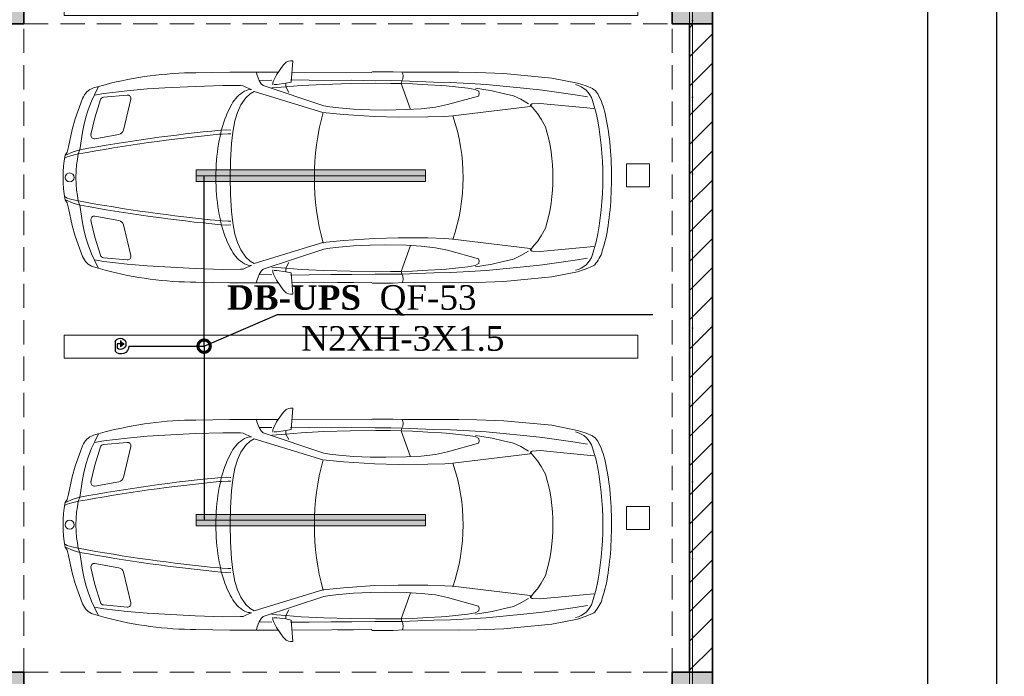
# Model space of a CAD drawing. Header units: inches. Extents: x -101229 to 34922, y -9538 to 27777.
# Tile 49 of 53: x 25906 to 34487, y -6238 to -515. Entities that reach past the tile are written whole.
import ezdxf
from ezdxf import colors
from ezdxf.entities.mleader import LeaderData, LeaderLine
from ezdxf.enums import TextEntityAlignment as Align
from ezdxf.math import Vec2, Vec3

# ---------------------------------------------------------------- set-up
doc = ezdxf.new("R2010")
doc.units = ezdxf.units.IN
doc.header["$MEASUREMENT"] = 0
doc.linetypes.add('Dot & Dashed', pattern=[670.277762, 317.5, -176.388889, 0, -176.388874])
doc.linetypes.add('Hidden', pattern=[317.5, 211.666667, -105.833333])
for name, color, linetype in [('- განათება', 7, 'Continuous'), ('Dimensioning - General', 7, 'Continuous'), ('Structural - Bearing', 7, 'Continuous'), ('Structural - Grid', 7, 'Continuous')]:
    doc.layers.add(name, color=color, linetype=linetype)
for name, color, linetype, lineweight in [('New_2D Drafting - General_Pen_No__2', 8, 'Continuous', 15), ('New_Interior - Furniture _Pen_No__1', 7, 'Continuous', 13), ('Structural - Bearing_Pen_No__1', 7, 'Continuous', 13), ('Structural - Bearing_Pen_No__20', 1, 'Continuous', 0), ('Structural - Bearing_Pen_No__27', 7, 'Continuous', 35)]:
    doc.layers.add(name, color=color, linetype=linetype, lineweight=lineweight)
for name, color, linetype, lineweight, true_color in [('Structural - Bearing_Pen_No__102', 7, 'Continuous', 13, 0xcccccc), ('Structural - Bearing_Pen_No__161', 7, 'Continuous', 13, 0x6a6a6a), ('Structural - Bearing_Pen_No__28', 7, 'Continuous', 35, 0xa80f02), ('Structural - Bearing_Pen_No__81', 7, 'Continuous', 20, 0x6a6a6a), ('Structural - Grid_Pen_No__81', 7, 'Continuous', 20, 0x6a6a6a)]:
    doc.layers.add(name, color=color, linetype=linetype, lineweight=lineweight, true_color=true_color)
doc.styles.add('CT', font='ARIALN.TTF', dxfattribs={"height": 200})
doc.styles.add('GENERATED_STYLE_3', font='txt')
doc.dimstyles.new('GENERATED_STYLE__1', dxfattribs={"dimtxt": 100, "dimasz": 76, "dimexe": 0.18, "dimexo": 0.0625, "dimgap": 0, "dimtad": 0, "dimdec": 0, "dimlfac": 0.1, "dimzin": 0, "dimdsep": 46, "dimtxsty": 'GENERATED_STYLE_3', "dimblk": 'ARROWHEAD_5', "dimblk1": 'ARROWHEAD_5', "dimblk2": 'ARROWHEAD_5', "dimcen": 0.09, "dimse1": 1, "dimse2": 1, "dimclrd": 7, "dimclre": 7, "dimclrt": 7, "dimadec": 0, "dimazin": 0, "dimtfac": 1, "dimtdec": 4, "dimtmove": 0, "dimatfit": 3, "dimfxl": 1, "dimtolj": 1, "dimtzin": 0, "dimarcsym": 0})

# ---------------------------------------------------------------- blocks, each defined once
blk = doc.blocks.new('Slab_1', base_point=(-47183.8, 14488))
at = {"layer": 'Structural - Bearing_Pen_No__1', "color": 7, "linetype": 'Continuous', "lineweight": 13, "flags": 128}
blk.add_lwpolyline([(-47183.8, 14488), (1166.2, 14488), (1166.2, 32488), (1166.2, 39238), (-26465.1, 39238), (-29183.8, 32838), (-47183.8, 32838)], close=True, dxfattribs=at)
blk = doc.blocks.new('Wall_5', base_point=(1166.2, 14488))
at = {"layer": 'Structural - Bearing', "linetype": 'Continuous', "lineweight": 0, "true_color": 0x000000}
h = blk.add_hatch(dxfattribs=at)
h.set_pattern_fill('MASONRY_BLOCK', color=18, style=0, pattern_type=2)
h.set_pattern_definition([(45, (0, 0), (-127.2792, 127.2792), [])])
h.paths.add_polyline_path([(966.2, 20488), (966.2, 14838), (1166.2, 14838), (1166.2, 20488)])
at = {"layer": 'Structural - Bearing_Pen_No__27', "color": 7, "linetype": 'Continuous', "lineweight": 35, "flags": 128}
for points in [[(966.2, 20488), (966.2, 14838)], [(1166.2, 14838), (1166.2, 20488)]]:
    blk.add_lwpolyline(points, dxfattribs=at)
blk = doc.blocks.new('Column_31', base_point=(-5008.8, 14663))
at = {"layer": 'Structural - Bearing_Pen_No__161', "linetype": 'Continuous', "lineweight": 0, "true_color": 0x6a6a6a}
blk.add_hatch(color=251, dxfattribs=at).paths.add_polyline_path([(-4833.8, 14488), (-4833.8, 14838), (-5183.8, 14838), (-5183.8, 14488)])
at = {"layer": 'Structural - Bearing_Pen_No__20', "color": 1, "linetype": 'Continuous', "lineweight": 0}
for p, q in [((-5008.8, 14743), (-5008.8, 14918)), ((-5088.8, 14663), (-5263.8, 14663)), ((-4928.8, 14663), (-4753.8, 14663)), ((-5008.8, 14583), (-5008.8, 14408))]:
    blk.add_line(p, q, dxfattribs=at)
blk.add_point((-5008.8, 14663), dxfattribs=at)
at = {"layer": 'Structural - Bearing_Pen_No__28', "color": 14, "linetype": 'Continuous', "lineweight": 35, "true_color": 0xa80f02, "flags": 128}
blk.add_lwpolyline([(-4833.8, 14488), (-4833.8, 14838), (-5183.8, 14838), (-5183.8, 14488)], close=True, dxfattribs=at)
blk = doc.blocks.new('Column_33', base_point=(-5008.8, 20663))
at = {"layer": 'Structural - Bearing_Pen_No__161', "linetype": 'Continuous', "lineweight": 0, "true_color": 0x6a6a6a}
blk.add_hatch(color=251, dxfattribs=at).paths.add_polyline_path([(-4833.8, 20488), (-4833.8, 20838), (-5183.8, 20838), (-5183.8, 20488)])
at = {"layer": 'Structural - Bearing_Pen_No__20', "color": 1, "linetype": 'Continuous', "lineweight": 0}
for p, q in [((-5008.8, 20743), (-5008.8, 20918)), ((-5088.8, 20663), (-5263.8, 20663)), ((-4928.8, 20663), (-4753.8, 20663)), ((-5008.8, 20583), (-5008.8, 20408))]:
    blk.add_line(p, q, dxfattribs=at)
blk.add_point((-5008.8, 20663), dxfattribs=at)
at = {"layer": 'Structural - Bearing_Pen_No__28', "color": 14, "linetype": 'Continuous', "lineweight": 35, "true_color": 0xa80f02, "flags": 128}
blk.add_lwpolyline([(-4833.8, 20488), (-4833.8, 20838), (-5183.8, 20838), (-5183.8, 20488)], close=True, dxfattribs=at)
blk = doc.blocks.new('Column_35', base_point=(991.2, 14663))
at = {"layer": 'Structural - Bearing_Pen_No__161', "linetype": 'Continuous', "lineweight": 0, "true_color": 0x6a6a6a}
blk.add_hatch(color=251, dxfattribs=at).paths.add_polyline_path([(1166.2, 14488), (1166.2, 14838), (816.2, 14838), (816.2, 14488)])
at = {"layer": 'Structural - Bearing_Pen_No__20', "color": 1, "linetype": 'Continuous', "lineweight": 0}
for p, q in [((991.2, 14743), (991.2, 14918)), ((911.2, 14663), (736.2, 14663)), ((1071.2, 14663), (1246.2, 14663)), ((991.2, 14583), (991.2, 14408))]:
    blk.add_line(p, q, dxfattribs=at)
blk.add_point((991.2, 14663), dxfattribs=at)
at = {"layer": 'Structural - Bearing_Pen_No__28', "color": 14, "linetype": 'Continuous', "lineweight": 35, "true_color": 0xa80f02, "flags": 128}
blk.add_lwpolyline([(1166.2, 14488), (1166.2, 14838), (816.2, 14838), (816.2, 14488)], close=True, dxfattribs=at)
blk = doc.blocks.new('Column_37', base_point=(991.2, 20663))
at = {"layer": 'Structural - Bearing_Pen_No__161', "linetype": 'Continuous', "lineweight": 0, "true_color": 0x6a6a6a}
blk.add_hatch(color=251, dxfattribs=at).paths.add_polyline_path([(1166.2, 20488), (1166.2, 20838), (816.2, 20838), (816.2, 20488)])
at = {"layer": 'Structural - Bearing_Pen_No__20', "color": 1, "linetype": 'Continuous', "lineweight": 0}
for p, q in [((991.2, 20743), (991.2, 20918)), ((911.2, 20663), (736.2, 20663)), ((1071.2, 20663), (1246.2, 20663)), ((991.2, 20583), (991.2, 20408))]:
    blk.add_line(p, q, dxfattribs=at)
blk.add_point((991.2, 20663), dxfattribs=at)
at = {"layer": 'Structural - Bearing_Pen_No__28', "color": 14, "linetype": 'Continuous', "lineweight": 35, "true_color": 0xa80f02, "flags": 128}
blk.add_lwpolyline([(1166.2, 20488), (1166.2, 20838), (816.2, 20838), (816.2, 20488)], close=True, dxfattribs=at)
blk = doc.blocks.new('Standard grid marker_2')
at = {"layer": 'Structural - Grid_Pen_No__81', "color": 251, "linetype": 'Continuous', "lineweight": 20, "true_color": 0x6a6a6a}
blk.add_line((1000, 0), (27734.9, 0), dxfattribs=at)
at = {"layer": 'Structural - Grid_Pen_No__81', "color": 251, "lineweight": 20, "true_color": 0x6a6a6a, "style": 'GENERATED_STYLE_3'}
for tag, p in [('AC_MarkerText_1_0', (-1.5, -46.7)), ('AC_MarkerText_1_1', (28933.4, -46.7))]:
    blk.add_attdef(tag, text='', height=100, rotation=270, dxfattribs=at).set_placement(p, align=Align.TOP_CENTER)
blk = doc.blocks.new('Parking Place_2')
at = {"layer": 'New_Interior - Furniture _Pen_No__1', "color": 7, "linetype": 'Continuous', "lineweight": 13, "flags": 128}
for points in [[(1393.75, 4900), (1593.75, 4900), (1593.75, 5100), (1393.75, 5100)], [(4381.25, 4900), (4581.25, 4900), (4581.25, 5100), (4381.25, 5100)], [(2887.5, 0), (3087.5, 0), (3087.5, 5000), (2887.5, 5000)], [(5875, 0), (6075, 0), (6075, 5000), (5875, 5000)]]:
    blk.add_lwpolyline(points, close=True, dxfattribs=at)
blk = doc.blocks.new('Car Symbol 27')
at = {"layer": 'New_Interior - Furniture _Pen_No__1', "color": 7, "linetype": 'Continuous', "lineweight": 13}
for p, q in [((-1983.9, 1016.7), (-2004, 1016.7)), ((-2004, 1016.7), (-1988.6, 830.1)), ((-1964.9, 1014.4), (-1983.9, 1016.7)), ((-1944.8, 1004.3), (-1964.9, 1014.4)), ((-1919.1, 979.7), (-1944.8, 1004.3)), ((-1861.1, 895.8), (-1919.1, 979.7)), ((-4261.3, 866.7), (-4482.6, 822.9)), ((-3842.3, 905.7), (-4261.3, 866.7)), ((-3606.5, 915.3), (-3842.3, 905.7)), ((-3450, 918.4), (-3606.5, 915.3)), ((-2966.2, 916.5), (-3450, 918.4)), ((-2876.8, 920.8), (-2966.2, 916.5)), ((-2962.8, 904.3), (-2965.1, 886.4)), ((-2965.1, 886.4), (-2960.7, 860.7)), ((-2954.6, 917.1), (-2962.8, 904.3)), ((-2960.7, 860.7), (-2951.8, 839.5)), ((-2695.9, 920.8), (-2876.8, 920.8)), ((-2685.9, 914), (-2695.9, 920.8)), ((-1998.6, 917.2), (-2684.7, 914.1)), ((-2392, 914.8), (-2530.4, 914.8)), ((-1452.9, 917.2), (-1876.8, 917.1)), ((-1835.5, 843.2), (-1861.1, 895.8)), ((-1710.4, 846.4), (-1700.3, 867.6)), ((-1700.3, 867.6), (-1689.1, 897.8)), ((-1689.1, 897.8), (-1685.5, 917.1)), ((-1158.3, 913.1), (-1452.9, 917.2)), ((-4559.4, 797.3), (-4613.8, 774.1)), ((-4482.6, 822.9), (-4559.4, 797.3)), ((-4042.4, 775.3), (-4178.7, 761)), ((-3835.7, 796.2), (-4042.4, 775.3)), ((-3688.1, 810.5), (-3835.7, 796.2)), ((-3542.9, 819.2), (-3688.1, 810.5)), ((-3594.3, 778), (-3649.1, 770.2)), ((-3528.4, 777.9), (-3593.2, 767.9)), ((-3376.4, 827.9), (-3542.9, 819.2)), ((-3340.7, 798.8), (-3528.4, 777.9)), ((-3232.2, 831), (-3376.4, 827.9)), ((-3298.8, 802), (-3340.7, 798.8)), ((-3179.4, 807.8), (-3298.8, 802)), ((-3232.2, 831), (-2953.9, 842)), ((-3044.7, 815.7), (-3179.4, 807.8)), ((-2946.2, 819.4), (-3044.7, 815.7)), ((-2946.2, 819.4), (-3028.5, 593.2)), ((-2857.9, 843.8), (-2953.9, 842)), ((-2951.8, 839.5), (-2946.2, 819.4)), ((-2855.6, 820.2), (-2946.2, 819.4)), ((-2721.6, 843.6), (-2857.9, 843.8)), ((-2725.4, 821.1), (-2855.6, 820.2)), ((-2503.2, 817.7), (-2725.4, 821.1)), ((-2518.2, 846.6), (-2721.6, 843.6)), ((-2338.3, 846.3), (-2518.2, 846.6)), ((-2272.6, 811.5), (-2503.2, 817.7)), ((-2146.2, 848.2), (-2338.3, 846.3)), ((-2272.8, 623.8), (-1744, 800.6)), ((-2074.4, 801.2), (-2272.6, 811.5)), ((-1984.1, 850.2), (-2146.2, 848.2)), ((-1940.7, 790.9), (-2074.4, 801.2)), ((-1988.6, 830.1), (-1942.8, 821.1)), ((-1940.7, 790.9), (-1968.7, 741.8)), ((-1942.8, 821.1), (-1863.5, 809.8)), ((-1940.6, 820), (-1940.7, 790.9)), ((-1821, 782), (-1940.7, 790.9)), ((-1863.5, 809.8), (-1838.9, 810.8)), ((-1830, 826.5), (-1835.5, 843.2)), ((-1828.9, 806.4), (-1830, 826.5)), ((-1710.4, 846.4), (-1821, 848.8)), ((-1744, 800.6), (-1728.3, 817.4)), ((-1728.3, 817.4), (-1710.4, 846.4)), ((-1643.5, 767), (-1599.9, 784.8)), ((-1599.9, 784.8), (-1570.8, 798.1)), ((-1570.8, 798.1), (-1546.2, 800.3)), ((-1546.2, 800.3), (-1393.1, 802.3)), ((-1393.1, 802.3), (-1150.7, 794.1)), ((-1150.7, 794.1), (-888.1, 780.2)), ((-888.1, 780.2), (-734, 771.1)), ((-264.4, 779.9), (-366.4, 808.7)), ((-309.9, 792.7), (-273.7, 720)), ((-4464.9, 720.2), (-4571, 702.5)), ((-4178.7, 761), (-4464.9, 720.2)), ((-3927.4, 711.5), (-3991.2, 681.4)), ((-3836.9, 731.4), (-3927.4, 711.5)), ((-3740.8, 755.9), (-3836.9, 731.4)), ((-3649.1, 770.2), (-3740.8, 755.9)), ((-3623.4, 751.2), (-3627.8, 727.5)), ((-3627.8, 727.5), (-3621.3, 709.9)), ((-3593.2, 767.9), (-3623.4, 751.2)), ((-3621.3, 709.9), (-3352.1, 634.5)), ((-1665.9, 750.2), (-2265.1, 566.8)), ((-1631.2, 730.1), (-1665.9, 750.2)), ((-1593.7, 694.3), (-1631.2, 730.1)), ((-1548.7, 631.6), (-1593.7, 694.3)), ((-734, 771.1), (-558.6, 755.1)), ((-352.2, 699.1), (-558.9, 718)), ((-558.6, 755.1), (-356.4, 731.3)), ((-356.4, 731.3), (-275.9, 717.8)), ((-273.7, 720), (-247, 666.3)), ((-170.9, 688.4), (-107, 510.6)), ((-4647.2, 561.8), (-4614.1, 671.9)), ((-4159.9, 645.9), (-4625.9, 602)), ((-4088.4, 641.3), (-4159.9, 645.9)), ((-4077.3, 627.9), (-4105.3, 591.1)), ((-4075, 632.4), (-4088.4, 641.3)), ((-4070.6, 617.8), (-4075, 632.4)), ((-3398.1, 536.3), (-4070.6, 617.8)), ((-3991.2, 681.4), (-4057.1, 642.4)), ((-3352.1, 634.5), (-3247.1, 612)), ((-3247.1, 612), (-3122, 598.4)), ((-2533.2, 596.3), (-2404.7, 606.2)), ((-2404.7, 606.2), (-2324.2, 615)), ((-2324.2, 615), (-2272.8, 623.8)), ((-1519.8, 566.7), (-1548.7, 631.6)), ((-527.7, 412.9), (-590.8, 681.2)), ((-326.2, 678.2), (-276.9, 520.2)), ((-247, 666.3), (-219.2, 588.1)), ((-4134.4, 557.6), (-4168, 508.5)), ((-4105.3, 591.1), (-4134.4, 557.6)), ((-3328.4, 532.4), (-3398.1, 536.3)), ((-3178.7, 527.2), (-3328.4, 532.4)), ((-2919.6, 526), (-3178.7, 527.2)), ((-3122, 598.4), (-2990.8, 591.1)), ((-2990.8, 591.1), (-2812.5, 587.9)), ((-2714.5, 530.5), (-2919.6, 526)), ((-2812.5, 587.9), (-2677.3, 589.9)), ((-2445.7, 548.9), (-2714.5, 530.5)), ((-2677.3, 589.9), (-2533.2, 596.3)), ((-2265, 566.8), (-2445.7, 548.9)), ((-1496.4, 493), (-1519.8, 566.7)), ((-244, 373.6), (-276.9, 520.2)), ((-219.2, 588.1), (-200.3, 525.5)), ((-200.3, 525.5), (-181.4, 452.8)), ((-4168, 508.5), (-4205, 441.5)), ((-1478.7, 395.7), (-1496.4, 493)), ((-181.4, 452.8), (-170.3, 395.8)), ((-107, 510.6), (-80.3, 418)), ((-1426.2, 414.6), (-1463, 412.5)), ((-1440.4, 380.1), (-1463, 380.1)), ((-1386.8, 378.5), (-1440.4, 380.1)), ((-1374.8, 412.3), (-1426.2, 414.6)), ((-1360, 376.2), (-1386.8, 378.5)), ((-278.6, 337.5), (-487.9, 375.2)), ((-170.3, 395.8), (-146, 240.5)), ((-46.5, 267.1), (-80.3, 418)), ((-46.5, 267.1), (-35, 221.2)), ((-146, 240.5), (-131.5, 206.9)), ((-89.5, 222.8), (-146, 240.5)), ((-133.7, 204.7), (-77.9, 191.2)), ((-131.5, 206.9), (-124.9, 156.6)), ((-23.1, 195.6), (-89.5, 222.8)), ((-77.9, 191.2), (-36.6, 180)), ((-36.6, 180), (-18.7, 169.9)), ((-18.7, 194.4), (-35, 221.2)), ((-124.9, 156.6), (-118.3, 110.8)), ((-118.3, 110.8), (-115, 57.2)), ((-115, 57.2), (-112.5, 0)), ((-118.3, -110.8), (-115, -57.2)), ((-115, -57.2), (-112.5, 0)), ((-131.5, -206.9), (-124.9, -156.6)), ((-124.9, -156.6), (-118.3, -110.8)), ((-36.6, -180), (-18.7, -169.9)), ((-170.3, -395.8), (-146, -240.5)), ((-146, -240.5), (-131.5, -206.9)), ((-89.5, -222.8), (-146, -240.5)), ((-133.7, -204.7), (-77.9, -191.2)), ((-23.1, -195.6), (-89.5, -222.8)), ((-77.9, -191.2), (-36.6, -180)), ((-46.5, -267.1), (-35, -221.2)), ((-18.7, -194.4), (-35, -221.2)), ((-278.6, -337.5), (-487.9, -375.2)), ((-46.5, -267.1), (-80.3, -418)), ((-1478.7, -395.7), (-1496.4, -493)), ((-1440.4, -380.1), (-1463, -380.1)), ((-1426.2, -414.6), (-1463, -412.5)), ((-1386.8, -378.5), (-1440.4, -380.1)), ((-1374.8, -412.3), (-1426.2, -414.6)), ((-1360, -376.2), (-1386.8, -378.5)), ((-527.7, -412.9), (-590.8, -681.2)), ((-244, -373.6), (-276.9, -520.2)), ((-181.4, -452.8), (-170.3, -395.8)), ((-107, -510.6), (-80.3, -418)), ((-4168, -508.5), (-4205, -441.5)), ((-4134.4, -557.6), (-4168, -508.5)), ((-1496.4, -493), (-1519.8, -566.7)), ((-200.3, -525.5), (-181.4, -452.8)), ((-170.9, -688.4), (-107, -510.6)), ((-4647.2, -561.8), (-4614.1, -671.9)), ((-4105.3, -591.1), (-4134.4, -557.6)), ((-4077.3, -627.9), (-4105.3, -591.1)), ((-3398.1, -536.3), (-4070.6, -617.8)), ((-3328.4, -532.4), (-3398.1, -536.3)), ((-3178.7, -527.2), (-3328.4, -532.4)), ((-3247.1, -612), (-3122, -598.4)), ((-2919.6, -526), (-3178.7, -527.2)), ((-3122, -598.4), (-2990.8, -591.1)), ((-2946.2, -819.4), (-3028.5, -593.2)), ((-2990.8, -591.1), (-2812.5, -587.9)), ((-2714.5, -530.5), (-2919.6, -526)), ((-2812.5, -587.9), (-2677.3, -589.9)), ((-2445.7, -548.9), (-2714.5, -530.5)), ((-2677.3, -589.9), (-2533.2, -596.3)), ((-2533.2, -596.3), (-2404.7, -606.2)), ((-2265, -566.8), (-2445.7, -548.9)), ((-1665.9, -750.2), (-2265.1, -566.8)), ((-1519.8, -566.7), (-1548.7, -631.6)), ((-326.2, -678.2), (-276.9, -520.2)), ((-247, -666.3), (-219.2, -588.1)), ((-219.2, -588.1), (-200.3, -525.5)), ((-4159.9, -645.9), (-4625.9, -602)), ((-4088.4, -641.3), (-4159.9, -645.9)), ((-4075, -632.4), (-4088.4, -641.3)), ((-4070.6, -617.8), (-4075, -632.4)), ((-3991.2, -681.4), (-4057.1, -642.4)), ((-3927.4, -711.5), (-3991.2, -681.4)), ((-3621.3, -709.9), (-3352.1, -634.5)), ((-3352.1, -634.5), (-3247.1, -612)), ((-2404.7, -606.2), (-2324.2, -615)), ((-2324.2, -615), (-2272.8, -623.8)), ((-2272.8, -623.8), (-1744, -800.6)), ((-1548.7, -631.6), (-1593.7, -694.3)), ((-273.7, -720), (-247, -666.3)), ((-4464.9, -720.2), (-4571, -702.5)), ((-4178.7, -761), (-4464.9, -720.2)), ((-4042.4, -775.3), (-4178.7, -761)), ((-3836.9, -731.4), (-3927.4, -711.5)), ((-3740.8, -755.9), (-3836.9, -731.4)), ((-3649.1, -770.2), (-3740.8, -755.9)), ((-3594.3, -778), (-3649.1, -770.2)), ((-3627.8, -727.5), (-3621.3, -709.9)), ((-3623.4, -751.2), (-3627.8, -727.5)), ((-3593.2, -767.9), (-3623.4, -751.2)), ((-3528.4, -777.9), (-3593.2, -767.9)), ((-1940.7, -790.9), (-1968.7, -741.8)), ((-1631.2, -730.1), (-1665.9, -750.2)), ((-1643.5, -767), (-1599.9, -784.8)), ((-1593.7, -694.3), (-1631.2, -730.1)), ((-888.1, -780.2), (-734, -771.1)), ((-734, -771.1), (-558.6, -755.1)), ((-352.2, -699.1), (-558.9, -718)), ((-558.6, -755.1), (-356.4, -731.3)), ((-356.4, -731.3), (-275.9, -717.8)), ((-309.9, -792.7), (-273.7, -720)), ((-4559.4, -797.3), (-4613.8, -774.1)), ((-4482.6, -822.9), (-4559.4, -797.3)), ((-4261.3, -866.7), (-4482.6, -822.9)), ((-3835.7, -796.2), (-4042.4, -775.3)), ((-3688.1, -810.5), (-3835.7, -796.2)), ((-3542.9, -819.2), (-3688.1, -810.5)), ((-3376.4, -827.9), (-3542.9, -819.2)), ((-3340.7, -798.8), (-3528.4, -777.9)), ((-3232.2, -831), (-3376.4, -827.9)), ((-3298.8, -802), (-3340.7, -798.8)), ((-3179.4, -807.8), (-3298.8, -802)), ((-3232.2, -831), (-2953.9, -842)), ((-3044.7, -815.7), (-3179.4, -807.8)), ((-2946.2, -819.4), (-3044.7, -815.7)), ((-2960.7, -860.7), (-2953.9, -841)), ((-2953.9, -841), (-2946.2, -819.4)), ((-2857.9, -843.8), (-2953.9, -842)), ((-2855.6, -820.2), (-2946.2, -819.4)), ((-2721.6, -843.6), (-2857.9, -843.8)), ((-2725.4, -821.1), (-2855.6, -820.2)), ((-2503.2, -817.7), (-2725.4, -821.1)), ((-2518.2, -846.6), (-2721.6, -843.6)), ((-2338.3, -846.3), (-2518.2, -846.6)), ((-2272.6, -811.5), (-2503.2, -817.7)), ((-2146.2, -848.2), (-2338.3, -846.3)), ((-2074.4, -801.2), (-2272.6, -811.5)), ((-1984.1, -850.2), (-2146.2, -848.2)), ((-1940.7, -790.9), (-2074.4, -801.2)), ((-2004, -1016.7), (-1988.6, -830.1)), ((-1988.6, -830.1), (-1942.8, -821.1)), ((-1942.8, -821.1), (-1863.5, -809.8)), ((-1821, -782), (-1940.7, -790.9)), ((-1940.6, -820), (-1940.7, -790.9)), ((-1863.5, -809.8), (-1838.9, -810.8)), ((-1835.5, -843.2), (-1861.1, -895.8)), ((-1830, -826.5), (-1835.5, -843.2)), ((-1828.9, -806.4), (-1830, -826.5)), ((-1710.4, -846.4), (-1821, -848.8)), ((-1744, -800.6), (-1728.3, -817.4)), ((-1728.3, -817.4), (-1710.4, -846.4)), ((-1710.4, -846.4), (-1700.3, -867.6)), ((-1599.9, -784.8), (-1570.8, -798.1)), ((-1570.8, -798.1), (-1546.2, -800.3)), ((-1546.2, -800.3), (-1393.1, -802.3)), ((-1393.1, -802.3), (-1150.7, -794.1)), ((-1150.7, -794.1), (-888.1, -780.2)), ((-264.4, -779.9), (-366.4, -808.7)), ((-3842.3, -905.7), (-4261.3, -866.7)), ((-3606.5, -915.3), (-3842.3, -905.7)), ((-3450, -918.4), (-3606.5, -915.3)), ((-2966.2, -916.5), (-3450, -918.4)), ((-2876.8, -920.8), (-2966.2, -916.5)), ((-2965.1, -886.4), (-2960.7, -860.7)), ((-2962.8, -904.3), (-2965.1, -886.4)), ((-2954.6, -917.1), (-2962.8, -904.3)), ((-2695.9, -920.8), (-2876.8, -920.8)), ((-2685.9, -914), (-2695.9, -920.8)), ((-1998.6, -917.2), (-2684.7, -914.1)), ((-1861.1, -895.8), (-1919.1, -979.7)), ((-1452.9, -917.2), (-1876.8, -917.1)), ((-1700.3, -867.6), (-1689.1, -897.8)), ((-1689.1, -897.8), (-1685.5, -917.1)), ((-1158.3, -913.1), (-1452.9, -917.2)), ((-1983.9, -1016.7), (-2004, -1016.7)), ((-1964.9, -1014.4), (-1983.9, -1016.7)), ((-1944.8, -1004.3), (-1964.9, -1014.4)), ((-1919.1, -979.7), (-1944.8, -1004.3))]:
    blk.add_line(p, q, dxfattribs=at)
blk.add_circle((-57.9, 0), 39.1, dxfattribs=at)
for centre, radius, start, end in [((-1180, -2307.9), 3221, 75.36916, 89.61475), ((-4582.5, 705.3), 75.7, 116.25641, 132.7691), ((-4592, 723), 55.5, 112.99171, 115.54645), ((-4422.6, 614.3), 200, 102.99813, 163.26146), ((-312.1, 637.7), 150, 19.75545, 71.47088), ((-4414.7, 561.8), 296, 137.75303, 164.57297), ((-1643.5, 634.9), 132, 62.67134, 90), ((-1726.3, 499.8), 290.3, 28.34945, 60.37994), ((-561.6, 688.1), 30, 84.78088, 193.23643), ((-354.9, 669.2), 30, 17.33175, 84.78183), ((-3475.6, 243.3), 1287.3, 162.02808, 171.98842), ((-2192.2, 222.3), 832.4, 14.17197, 29.93663), ((-1944.4, 0), 2760.6, 168.25766, 191.74236), ((-1824.2, 0), 1662.8, 160.97668, 198.81628), ((-4369.4, 3.8), 2178.3, 344.82831, 15.10448), ((-2728.8, 0), 1540.8, 163.34768, 196.65231), ((-2142.2, 34.3), 2636.9, 171.5296, 177.69036), ((-5076.2, 0), 3619.2, 353.72275, 6.27725), ((-2877.3, 33.6), 1542.9, 4.31369, 14.73835), ((-2771.5, -14053.9), 14533.5, 79.59238, 84.48533), ((-2753.7, -14059.8), 14503.1, 79.59238, 84.48533), ((-479.1, 424.4), 50, 193.23683, 259.79265), ((-273.3, 367), 30, 259.79184, 12.65608), ((-1021.6, 0), 1021.6, 349.02719, 10.97288), ((-1532.9, 0), 3247.1, 177.51962, 180.00085), ((-3210.7, 0), 1877.9, 355.42992, 4.56993), ((-1505.4, 0), 3274.6, 179.99999, 180.16706), ((-1731, -5.1), 3049, 180.08431, 185.67459), ((-2877.3, -33.6), 1542.9, 345.26146, 355.68616), ((-2771.5, 14053.9), 14533.5, 275.51468, 280.40763), ((-2753.7, 14059.8), 14503.1, 275.51468, 280.40763), ((-2887.2, -128.9), 1886.2, 185.40305, 193.11311), ((-273.3, -367), 30, 347.34436, 100.20808), ((-2192.2, -222.3), 832.4, 330.06304, 345.82785), ((-479.1, -424.4), 50, 100.20739, 166.76344), ((-4110.2, -426.5), 627.7, 191.99187, 208.13274), ((-4422.6, -614.3), 200, 196.73854, 257.00187), ((-1726.3, -499.8), 290.3, 299.61936, 331.65022), ((-561.6, -688.1), 30, 166.76402, 275.21908), ((-354.9, -669.2), 30, 275.21817, 342.66825), ((-4489.4, -620.3), 202.1, 210.34692, 218.91286), ((-4557.5, -675.7), 114.3, 218.74756, 231.27811), ((-4587, -712.5), 67.2, 231.27361, 246.53558), ((-1643.5, -634.9), 132, 269.99959, 297.32769), ((-312.1, -637.7), 150, 288.52909, 340.24455), ((-1180, 2307.9), 3221, 270.38525, 284.63084)]:
    blk.add_arc(centre, radius, start, end, dxfattribs=at)
blk = doc.blocks.new('Beam_1', base_point=(991.2, 14663))
at = {"layer": 'Structural - Bearing_Pen_No__102', "color": 254, "linetype": 'Hidden', "lineweight": 13, "true_color": 0xcccccc}
for p, q in [((1166.2, 14488), (1166.2, 39096.2)), ((816.2, 14838), (816.2, 20488))]:
    blk.add_line(p, q, dxfattribs=at)
at = {"layer": 'Structural - Bearing_Pen_No__81', "color": 251, "linetype": 'Dot & Dashed', "lineweight": 20, "true_color": 0x6a6a6a}
blk.add_line((991.2, 14663), (991.2, 39096.2), dxfattribs=at)
blk = doc.blocks.new('Beam_2', base_point=(-5008.8, 14663))
at = {"layer": 'Structural - Bearing_Pen_No__102', "color": 254, "linetype": 'Hidden', "lineweight": 13, "true_color": 0xcccccc}
blk.add_line((-4833.8, 14838), (-4833.8, 20488), dxfattribs=at)
blk = doc.blocks.new('Beam_10', base_point=(-47008.8, 14663))
at = {"layer": 'Structural - Bearing_Pen_No__102', "color": 254, "linetype": 'Hidden', "lineweight": 13, "true_color": 0xcccccc}
blk.add_line((-4833.8, 14838), (816.2, 14838), dxfattribs=at)
blk = doc.blocks.new('Beam_11', base_point=(-47008.8, 20663))
at = {"layer": 'Structural - Bearing_Pen_No__102', "color": 254, "linetype": 'Hidden', "lineweight": 13, "true_color": 0xcccccc}
blk.add_line((-4833.8, 20488), (816.2, 20488), dxfattribs=at)
blk = doc.blocks.new('ARROWHEAD_5')
at = {"linetype": 'Continuous', "lineweight": 0}
blk.add_hatch(color=0, dxfattribs=at).paths.add_polyline_path([(-1, 0.2679), (0, 0), (-1, -0.2679)])
at = {"color": 0, "linetype": 'Continuous', "lineweight": 0}
blk.add_line((0, 0), (-1, 0), dxfattribs=at)
blk = doc.blocks.new('*D191')
at = {"layer": 'Defpoints', "color": 0, "linetype": 'Continuous', "transparency": 16777216}
for p in [(31943.7, 11847.3), (33821.8, 11847.3), (31943.7, -6552.7)]:
    blk.add_point(p, dxfattribs=at)
at = {"layer": 'Dimensioning - General', "color": 7, "linetype": 'Continuous', "lineweight": -2, "transparency": 16777216}
for p, q in [((33821.8, 11771.3), (33821.8, 2793.2)), ((33821.8, -6476.7), (33821.8, 2459.9))]:
    blk.add_line(p, q, dxfattribs=at)
at = {"layer": 'Dimensioning - General', "color": 7, "linetype": 'Continuous', "lineweight": -2, "transparency": 16777216, "xscale": 76.00000000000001, "yscale": 76.00000000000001, "zscale": 76.00000000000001}
for p, rotation in [((33821.8, 11847.3), 90), ((33821.8, -6552.7), 270)]:
    blk.add_blockref('ARROWHEAD_5', p, dxfattribs=dict(at, rotation=rotation))
at = {"layer": 'Dimensioning - General', "color": 7, "linetype": 'Continuous', "lineweight": 13, "transparency": 16777216, "insert": (33821.8, 2626.6), "char_height": 100, "attachment_point": 5, "rotation": 90, "style": 'GENERATED_STYLE_3'}
blk.add_mtext('\\A1;1840', dxfattribs=at)
blk = doc.blocks.new('*D194')
at = {"layer": 'Defpoints', "color": 0, "linetype": 'Continuous', "transparency": 16777216}
for p in [(31943.7, 18197.3), (34421.8, 18197.3), (31943.7, -6552.7)]:
    blk.add_point(p, dxfattribs=at)
at = {"layer": 'Dimensioning - General', "color": 7, "linetype": 'Continuous', "lineweight": -2, "transparency": 16777216}
for p, q in [((34421.8, 18121.3), (34421.8, 5984.4)), ((34421.8, -6476.7), (34421.8, 5632))]:
    blk.add_line(p, q, dxfattribs=at)
at = {"layer": 'Dimensioning - General', "color": 7, "linetype": 'Continuous', "lineweight": -2, "transparency": 16777216, "xscale": 76.00000000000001, "yscale": 76.00000000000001, "zscale": 76.00000000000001}
for p, rotation in [((34421.8, 18197.3), 90), ((34421.8, -6552.7), 270)]:
    blk.add_blockref('ARROWHEAD_5', p, dxfattribs=dict(at, rotation=rotation))
at = {"layer": 'Dimensioning - General', "color": 7, "linetype": 'Continuous', "lineweight": 13, "transparency": 16777216, "insert": (34421.8, 5808.2), "char_height": 100, "attachment_point": 5, "rotation": 90, "style": 'GENERATED_STYLE_3'}
blk.add_mtext('\\A1;2475', dxfattribs=at)
blk = doc.blocks.new('მოძრაობის დეტექტორი')
at = {"layer": '- განათება'}
h = blk.add_hatch(color=6, dxfattribs=at)
h.dxf.hatch_style = 1
h.paths.add_polyline_path([(-100, -1), (1, -123), (100, 1)])
at = {"layer": '- განათება', "color": 6}
for p, q in [((-100, -1), (100, 1)), ((-58, 165), (233, 165)), ((0, 106), (143, 106)), ((1, -123), (100, 1))]:
    blk.add_line(p, q, dxfattribs=at)
blk.add_lwpolyline([(0, 0), (0, 106)], dxfattribs=at)
for centre, radius, start, end in [((3, 0), 176, 110.3272, 37.1447), ((77, -23), 245, 270.0765, 50.2358)]:
    blk.add_arc(centre, radius, start, end, dxfattribs=at)
blk = doc.blocks.new('მოძრაობის დედექტორი')
at = {"layer": '- განათება', "color": 6}
blk.add_blockref('მოძრაობის დეტექტორი', (0, 0), dxfattribs=at)
blk = doc.blocks.new('_DotSmall')
at = {"color": 0, "linetype": 'ByBlock', "const_width": 0.5}
blk.add_lwpolyline([(-0.0625, 0, 1), (0.0625, 0, 1)], format="xyb", close=True, dxfattribs=at)

msp = doc.modelspace()

# ---------------------------------------------------------------- hatches: boundary and pattern name
at = {"layer": '- განათება', "linetype": 'Continuous', "lineweight": 0, "true_color": 0xbfbf00}
for points in [[(27443.71602, -1925.16527), (27443.71602, -1825.16527), (29443.71602, -1825.16527), (29443.71602, -1925.16527)], [(27443.71602, -4927.46162), (27443.71602, -4827.46162), (29443.71602, -4827.46162), (29443.71602, -4927.46162)]]:
    msp.add_hatch(color=52, dxfattribs=at).paths.add_polyline_path(points)

# ---------------------------------------------------------------- linework, layer by layer
at = {"layer": '- განათება', "color": 7, "linetype": 'Continuous', "lineweight": 13}
for p, q in [((27443.71602, -1875.16527), (29443.71602, -1875.16527)), ((27443.71602, -4877.46162), (29443.71602, -4877.46162))]:
    msp.add_line(p, q, dxfattribs=at)
at = {"layer": '- განათება', "color": 1}
for points in [[(26858.21767, -3360.5), (27513.5, -3360.5), (27513.5, -1875.16527)], [(27513.5, -3360.5), (27513.5, -4877.46162)]]:
    msp.add_lwpolyline(points, dxfattribs=at)
at = {"layer": '- განათება', "color": 8, "linetype": 'Continuous', "lineweight": 15, "flags": 128}
for points in [[(27443.71602, -1925.16527), (27443.71602, -1825.16527), (29443.71602, -1825.16527), (29443.71602, -1925.16527)], [(27443.71602, -4927.46162), (27443.71602, -4827.46162), (29443.71602, -4827.46162), (29443.71602, -4927.46162)]]:
    msp.add_lwpolyline(points, close=True, dxfattribs=at)
at = {"layer": 'New_2D Drafting - General_Pen_No__2', "color": 8, "linetype": 'Continuous', "lineweight": 15, "flags": 128}
msp.add_lwpolyline([(31743.71602, -6352.71606), (31743.71602, 17997.28394), (4444.69471, 17997.28394), (1811.01254, 11797.28394), (1811.01254, 11597.28394), (-4056.28398, 11597.28394), (-4056.28398, 5447.28396), (-10206.28398, 5447.27184), (-10195.74273, -6352.71606)], close=True, dxfattribs=at)

# ---------------------------------------------------------------- block references
at = {"layer": '- განათება', "color": 6, "xscale": -0.2773570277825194, "yscale": 0.2773570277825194, "zscale": 0.2773570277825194, "rotation": 90}
msp.add_blockref('მოძრაობის დედექტორი', (26783.91315, -3339.08089), dxfattribs=at)
at = {"layer": 'New_Interior - Furniture _Pen_No__1', "color": 7, "linetype": 'Continuous', "lineweight": 13, "xscale": -1, "zscale": 1000, "rotation": 270}
msp.add_blockref('Parking Place_2', (26293.71602, -6352.71606), dxfattribs=at)
at = {"layer": 'New_Interior - Furniture _Pen_No__1', "color": 7, "linetype": 'Continuous', "lineweight": 13, "zscale": 1000, "rotation": 180}
for p in [(26283.6819, -1890.24802), (26283.6819, -4917.10534)]:
    msp.add_blockref('Car Symbol 27', p, dxfattribs=at)
at = {"layer": 'Structural - Bearing', "color": 7, "linetype": 'Continuous', "lineweight": 13}
msp.add_blockref('Slab_1', (-16406.28398, -6552.71606), dxfattribs=at)
at = {"layer": 'Structural - Bearing', "color": 254, "lineweight": 13, "true_color": 0xcccccc}
for name, p in [('Beam_2', (25768.71602, -6377.71606)), ('Beam_1', (31768.71602, -6377.71606)), ('Beam_11', (-16231.28398, -377.71606)), ('Beam_10', (-16231.28398, -6377.71606))]:
    msp.add_blockref(name, p, dxfattribs=at)
at = {"layer": 'Structural - Bearing', "color": 7, "lineweight": 35}
msp.add_blockref('Wall_5', (31943.71602, -6552.71606), dxfattribs=at)
at = {"layer": 'Structural - Bearing', "color": 14, "lineweight": 35, "true_color": 0xa80f02}
for name, p in [('Column_33', (25768.71602, -377.71606)), ('Column_37', (31768.71602, -377.71606)), ('Column_31', (25768.71602, -6377.71606)), ('Column_35', (31768.71602, -6377.71606))]:
    msp.add_blockref(name, p, dxfattribs=at)
at = {"layer": 'Structural - Grid', "color": 8, "linetype": 'Continuous', "lineweight": 15, "zscale": 1000, "rotation": 90}
msp.add_blockref('Standard grid marker_2', (31768.71602, -9337.64184), dxfattribs=at)

# ---------------------------------------------------------------- dimensions: what is measured, and where the dimension line sits
at = {"layer": 'Dimensioning - General', "color": 7, "linetype": 'Continuous', "lineweight": 13}
for base, p2, picture, middle in [((34421.7883, 18197.28394), (31943.71602, 18197.28394), '*D194', (34421.7883, 5808.19343)), ((33821.7883, 11847.28394), (31943.71602, 11847.28394), '*D191', (33821.7883, 2626.57494))]:
    dim = msp.add_linear_dim(base=base, p1=(31943.71602, -6552.71606), p2=p2, angle=90, dimstyle='GENERATED_STYLE__1', dxfattribs=at)
    dim.commit()
    dim.dimension.update_dxf_attribs({"geometry": picture, "text_midpoint": middle, "dimtype": 160, "text_rotation": 90})

# ---------------------------------------------------------------- leaders
at = {"layer": '- განათება', "color": 7}
ml = msp.add_multileader_mtext('Standard', dxfattribs=at)
ml.set_content('\\pxt14;{\\fSylfaen|b1|i0|c0|p18;DB-UPS  \\fSylfaen|b0|i0|c0|p18;\\C1;QF-53            \\C7;N2XH-3X1.5}', color=7, style='CT')
ml.set_leader_properties()
ml.set_arrow_properties(name='DOTSMALL')
ml.build(insert=Vec2(0, 0))
ml.multileader.update_dxf_attribs({"has_dogleg": 0, "text_left_attachment_type": 6, "text_right_attachment_type": 6, "dogleg_length": 9, "arrow_head_size": 215.76216})
ctx = ml.context
ctx.base_point, ctx.char_height, ctx.arrow_head_size, ctx.landing_gap_size, ctx.plane_origin = Vec3(28154.47135, -3085.94471), 214.216008, 215.76216, 71.92072, Vec3(10648.05143, -23549.7662)
ctx.left_attachment, ctx.right_attachment, ctx.text_align_type = 6, 6, 1
notes = []
notes.append((ctx, [(1, (1, 1, 0), (28145.47135, -3085.94471), (1, 0), 9, [(2, [(27513.53972, -3360.5)], 0, [])])]))
ctx.mtext.insert, ctx.mtext.width, ctx.mtext.defined_height, ctx.mtext.alignment, ctx.mtext.flow_direction = Vec3(29245.44842, -2828.8855), 3165.613385, 305.10903, 2, 5
for ctx, leaders in notes:
    for number, flags, end, landing, length, lines in leaders:
        leader = LeaderData()
        leader.index, (leader.has_last_leader_line, leader.has_dogleg_vector, leader.attachment_direction) = number, flags
        leader.last_leader_point, leader.dogleg_vector, leader.dogleg_length = Vec3(end), Vec3(landing), length
        for number, points, colour, breaks in lines:
            line = LeaderLine()
            line.index, line.vertices, line.color, line.breaks = number, Vec3.list(points), colors.encode_raw_color(colour), breaks
            leader.lines.append(line)
        ctx.leaders.append(leader)

doc.saveas('drawing.dxf')
